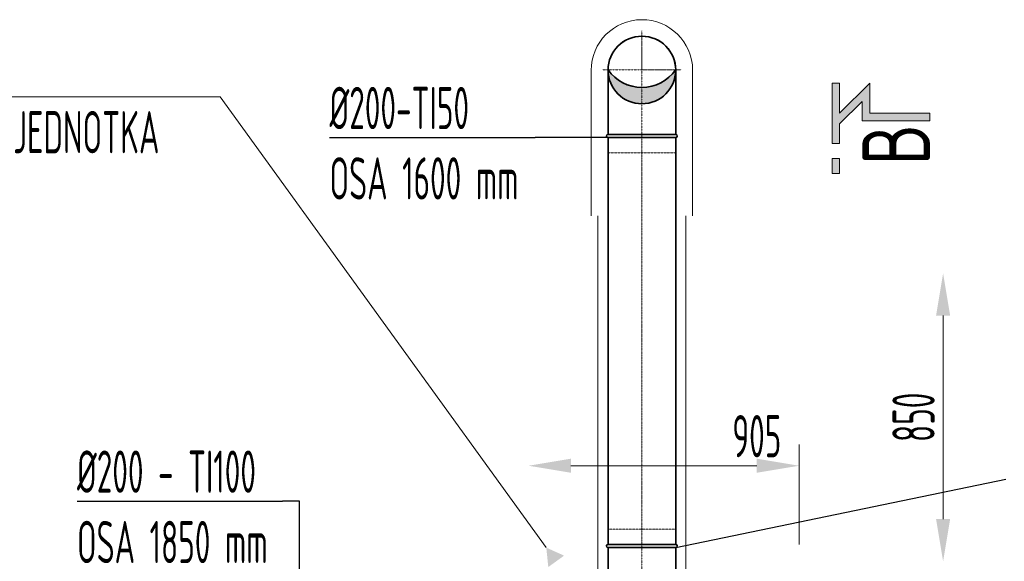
# Model space of a CAD drawing. Header units: millimetres. Extents: x 15940 to 92175, y -24684 to 227664.
# Tile 98 of 132: x 34542 to 37453, y 179470 to 181073. Entities that reach past the tile are written whole.
import ezdxf
from ezdxf.enums import TextEntityAlignment as Align

# ---------------------------------------------------------------- set-up
doc = ezdxf.new("R2010")
doc.units = ezdxf.units.MM
doc.header["$LTSCALE"] = 0.05
for name, pattern in [('ACAD_ISO02W100', [15, 12, -3]), ('ACAD_ISO10W100', [18, 12, -3, 0, -3]), ('phl_thick', [0])]:
    doc.linetypes.add(name, pattern=pattern)
doc.layers.get('0').update_dxf_attribs({"lineweight": 5})
for name, color, linetype, lineweight in [('UT_KOTY - DIMENZE', 7, 'Continuous', 5), ('VZT_09 ODA (SÁNÍ) - OBRYS', 3, 'Continuous', 35), ('VZT_10 ODA (SÁNÍ) - OSA', 3, 'ACAD_ISO10W100', 5), ('VZT_12 ODA (SÁNÍ) - SKRYTÉ', 3, 'ACAD_ISO02W100', 5), ('VZT_50 POPIS - OBECNE', 7, 'Continuous', 13), ('VZT_60_KOTY - DIMENZE', 7, 'Continuous', 5), ('VZT_IZOLACE - TEPELNÁ', 6, 'IZOLACE TEPELNA', 5)]:
    doc.layers.add(name, color=color, linetype=linetype, lineweight=lineweight)
doc.layers.add('VZT_11 ODA (SÁNÍ) - NETISK', color=8, linetype='ACAD_ISO02W100', lineweight=5, plot=False)
doc.styles.add('EVORA_125', font='isocp.shx', dxfattribs={"width": 0.6, "height": 125})
doc.styles.add('ISOCP 2.5', font='isocp.shx', dxfattribs={"width": 0.6, "height": 2.5})
doc.styles.add('ISOCP 4.0', font='isocp.shx', dxfattribs={"width": 0.6, "height": 4})
doc.styles.get("Standard").update_dxf_attribs({"font": 'arial.ttf'})
doc.linetypes.add('IZOLACE TEPELNA', pattern='A,12.7,-1.5,["T",Standard,S=2.54,R=0,X=0,Y=-1.27],-3', length=17.2)

# ---------------------------------------------------------------- blocks, each defined once
blk = doc.blocks.new('_DatumFilled')
at = {"color": 0}
blk.add_solid([(0, 0.577), (-1, 0), (0, -0.577)], dxfattribs=at)

msp = doc.modelspace()

# ---------------------------------------------------------------- hatches: boundary and pattern name
at = {"layer": 'VZT_09 ODA (SÁNÍ) - OBRYS'}
h = msp.add_hatch(color=256, dxfattribs=at)
h.dxf.hatch_style = 1
h.paths.add_polyline_path([(36481.4, 180924.2, -0.242708), (36381.4, 180872.6), (36381.4, 180824.2, 0.414214)])
h.paths.add_polyline_path([(36381.4, 180824.2), (36381.4, 180872.6, -0.242708), (36281.4, 180924.2, 0.414214)])
at = {"layer": 'VZT_50 POPIS - OBECNE'}
h = msp.add_hatch(color=256, dxfattribs=at)
h.dxf.hatch_style = 1
h.paths.add_polyline_path([(37055.2, 180884.9), (37055.2, 180796), (37233, 180796), (37233, 180773.8), (37033, 180773.8), (37033, 180831.3), (36966.3, 180764.6), (36966.3, 180707.1), (36944.1, 180707.1), (36944.1, 180884.9), (36966.3, 180884.9), (36966.3, 180796)])
h.paths.add_polyline_path([(36966.3, 180662.7), (36966.3, 180618.2), (36944.1, 180618.2), (36944.1, 180662.7)])

# ---------------------------------------------------------------- linework, layer by layer
msp.add_circle((36381.4, 180924.2), 100)
at = {"layer": 'UT_KOTY - DIMENZE'}
for p, q in [((37272.3, 179595.2), (37272.3, 180197.6)), ((36846.4, 179520.2), (36846.4, 179815.6)), ((36171.4, 179753.1), (36721.4, 179753.1))]:
    msp.add_line(p, q, dxfattribs=at)
for points in [[(37251.4, 180197.6), (37293.1, 180197.6), (37272.3, 180322.6)], [(36171.4, 179774), (36171.4, 179732.3), (36046.4, 179753.1)], [(36721.4, 179774), (36721.4, 179732.3), (36846.4, 179753.1)], [(37251.4, 179595.2), (37293.1, 179595.2), (37272.3, 179470.2)]]:
    msp.add_solid(points, dxfattribs=at)
at = {"layer": 'VZT_09 ODA (SÁNÍ) - OBRYS'}
for p, q in [((36481.4, 179520.2), (36281.4, 179520.2)), ((36281.4, 179511.2), (36281.4, 179320.2)), ((36481.4, 179511.2), (36281.4, 179511.2)), ((36481.4, 179511.2), (36481.4, 179320.2))]:
    msp.add_line(p, q, dxfattribs=at)
for points in [[(36281.4, 180733.2), (36281.4, 180924.2)], [(36481.4, 180733.2), (36481.4, 180924.2)], [(36281.4, 180733.2), (36481.4, 180733.2)], [(36281.4, 180724.2), (36481.4, 180724.2)], [(36281.4, 179520.2), (36281.4, 180724.2)], [(36481.4, 179520.2), (36481.4, 180724.2)]]:
    msp.add_lwpolyline(points, dxfattribs=at)
msp.add_circle((36381.4, 180924.2), 100, dxfattribs=at)
for centre, radius, start, end in [((36381.6, 180924.2), 100, 0, 180), ((36381.4, 180995.3), 122.7, 215.4307, 324.5693), ((36281.4, 180728.7), 4.5, 90, 270), ((36481.4, 180728.7), 4.5, 270, 90), ((36281.4, 179515.7), 4.5, 90, 270), ((36481.4, 179515.7), 4.5, 270, 90)]:
    msp.add_arc(centre, radius, start, end, dxfattribs=at)
at = {"layer": 'VZT_10 ODA (SÁNÍ) - OSA', "ltscale": 0.3}
msp.add_line((36381.4, 179520.2), (36381.4, 179320.2), dxfattribs=at)
for points in [[(36381.4, 181040.2), (36381.4, 180924.2)], [(36381.4, 180924.2), (36381.4, 181034.2)], [(36381.4, 180924.2), (36265.4, 180924.2)], [(36381.4, 180924.2), (36271.4, 180924.2)], [(36381.4, 180724.2), (36381.4, 180924.2)], [(36381.4, 180924.2), (36491.4, 180924.2)], [(36381.4, 180808.2), (36381.4, 180924.2)], [(36497.4, 180924.2), (36381.4, 180924.2)]]:
    msp.add_lwpolyline(points, dxfattribs=at)
at = {"layer": 'VZT_10 ODA (SÁNÍ) - OSA', "ltscale": 5}
msp.add_lwpolyline([(36381.4, 180724.2), (36381.4, 179520.2)], dxfattribs=at)
at = {"layer": 'VZT_11 ODA (SÁNÍ) - NETISK', "ltscale": 0.4}
for p, q in [((36481.4, 179565.2), (36281.4, 179565.2)), ((36281.4, 179565.2), (36281.4, 179520.2)), ((36481.4, 179520.2), (36481.4, 179565.2))]:
    msp.add_line(p, q, dxfattribs=at)
msp.add_lwpolyline([(36281.4, 180724.2), (36281.4, 180679.2), (36481.4, 180679.2), (36481.4, 180724.2)], dxfattribs=at)
at = {"layer": 'VZT_12 ODA (SÁNÍ) - SKRYTÉ', "ltscale": 2}
msp.add_arc((36381.6, 180924.2), 100, 180, 0, dxfattribs=at)
at = {"layer": 'VZT_50 POPIS - OBECNE'}
for points in [[(37233, 180796), (37233, 180773.8), (37033, 180773.8), (37033, 180831.3), (36966.3, 180764.6), (36966.3, 180707.1), (36944.1, 180707.1), (36944.1, 180884.9), (36966.3, 180884.9)], [(36966.3, 180884.9), (36966.3, 180796)], [(36966.3, 180796), (37055.2, 180884.9), (37055.2, 180796), (37233, 180796)], [(33913.8, 180844.4), (35134.5, 180844.4)], [(36098.8, 179510.8), (35134.5, 180844.4)], [(36966.3, 180662.7), (36966.3, 180618.2), (36944.1, 180618.2), (36944.1, 180662.7), (36966.3, 180662.7)]]:
    msp.add_lwpolyline(points, dxfattribs=at)
at = {"layer": 'VZT_60_KOTY - DIMENZE', "linetype": 'ByBlock', "lineweight": -2}
for p, q in [((36115.5, 180724.2), (36065.5, 180724.2)), ((35368.8, 179648.2), (35318.8, 179648.2))]:
    msp.add_line(p, q, dxfattribs=at)
for points in [[(35457.8, 180724.2), (36065.5, 180724.2)], [(36281.4, 180724.2), (36115.5, 180724.2)], [(36481.4, 179511.2), (37458.2, 179713.4)], [(34711.1, 179648.2), (35318.8, 179648.2)], [(35368.8, 179272.8), (35368.8, 179648.2)]]:
    msp.add_lwpolyline(points, dxfattribs=at)
at = {"layer": 'VZT_IZOLACE - TEPELNÁ', "ltscale": 10}
for p, q in [((36231.4, 180492.6), (36231.4, 180923)), ((36531.6, 180924.4), (36531.4, 180492.7)), ((36251.4, 179320.2), (36251.4, 180492.6)), ((36511.4, 180492.7), (36511.4, 179470.2)), ((36511.4, 179470.2), (36511.4, 179320.2))]:
    msp.add_line(p, q, dxfattribs=at)
msp.add_arc((36381.5, 180923), 150.1, 0.5547, 179.999, dxfattribs=at)

# ---------------------------------------------------------------- block references
at = {"layer": 'VZT_50 POPIS - OBECNE', "linetype": 'phl_thick', "xscale": 50, "yscale": 50, "zscale": 50, "rotation": 305.8685436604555}
msp.add_blockref('_DatumFilled', (36128.1, 179470.2), dxfattribs=at)

# ---------------------------------------------------------------- texts
at = {"layer": 'UT_KOTY - DIMENZE', "insert": (37184.8, 179896.4), "char_height": 125, "attachment_point": 5, "rotation": 90, "style": 'ISOCP 2.5'}
msp.add_mtext('850', dxfattribs=at)
at = {"layer": 'UT_KOTY - DIMENZE', "insert": (36721.4, 179840.6), "char_height": 125, "attachment_point": 5, "style": 'ISOCP 2.5'}
msp.add_mtext('905', dxfattribs=at)
at = {"layer": 'VZT_50 POPIS - OBECNE', "linetype": 'phl_thick', "insert": (33913.8, 181069.4), "char_height": 200, "attachment_point": 1, "line_spacing_factor": 0.8, "style": 'ISOCP 4.0'}
msp.add_mtext('1.01\\P{\\H0.625x;REKUPERAČNÍ JEDNOTKA\\PHH = 880 mm\\PSH = 0 mm}', dxfattribs=at)
at = {"layer": 'VZT_50 POPIS - OBECNE', "style": 'EVORA_125', "width": 0.8}
msp.add_attdef('B', text='B', height=200, rotation=90, dxfattribs=at).set_placement((37293, 180764.6), align=Align.BOTTOM_RIGHT)
at = {"layer": 'VZT_60_KOTY - DIMENZE', "linetype": 'phl_thick', "char_height": 125, "style": 'EVORA_125'}
for s, insert, attachment_point in [('%%C200-TI50\\POSA 1600\\~mm', (35457.8, 180874.2), 1), ('%%C200-TI30\\POSA 1600\\~mm', (38115.9, 179863.4), 3), ('%%C200 - TI100\\POSA 1850\\~mm', (34711.1, 179798.2), 1)]:
    msp.add_mtext(s, dxfattribs=dict(at, insert=insert, attachment_point=attachment_point))

doc.saveas('drawing.dxf')
